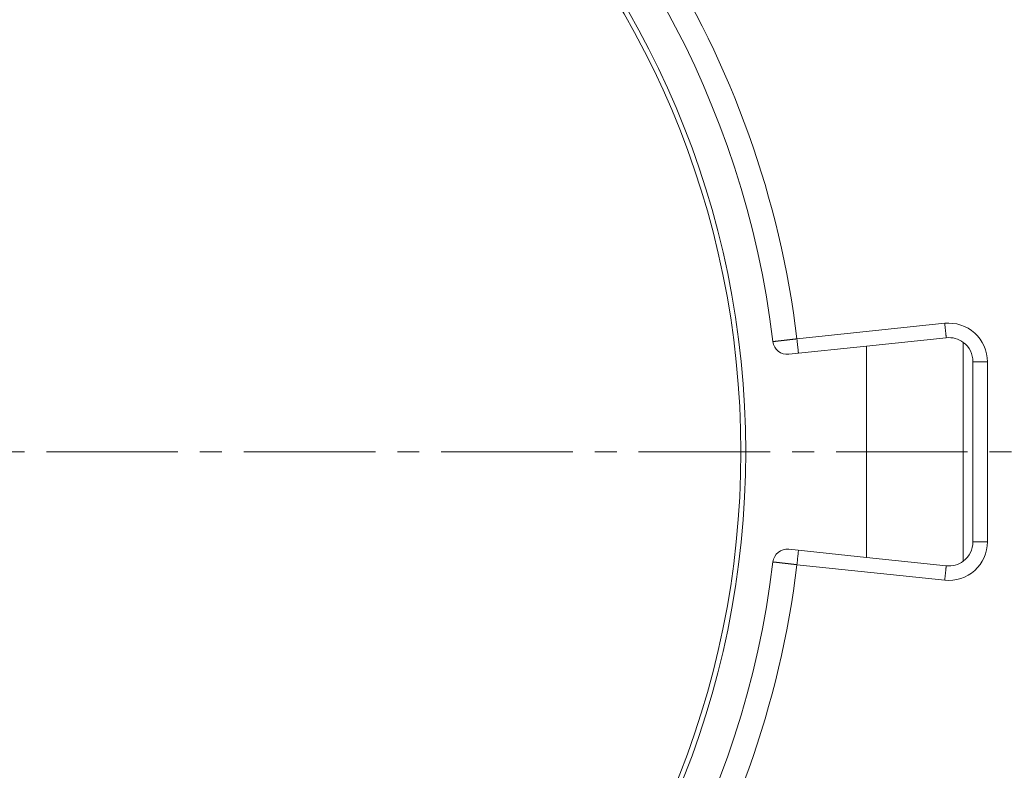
# Model space of a CAD drawing. Header units: millimetres. Extents: x 19214 to 26510, y -7957 to -532.
# Tile 56 of 150: x 25007 to 25211, y -7478 to -7323. Entities that reach past the tile are written whole.
import ezdxf

# ---------------------------------------------------------------- set-up
doc = ezdxf.new("R2010")
doc.units = ezdxf.units.MM
doc.header["$LTSCALE"] = 0.3175
doc.linetypes.add('CENTER2', pattern=[28.575, 19.05, -3.175, 3.175, -3.175])
for name, color, linetype, lineweight in [('1轮廓实线层', 7, 'Continuous', 18), ('3中心线层', 1, 'CENTER2', 13), ('7标注层', 4, 'Continuous', 13)]:
    doc.layers.add(name, color=color, linetype=linetype, lineweight=lineweight)
doc.styles.add('PC_TEXTSTYLE', font='ISOCP.SHX', dxfattribs={"width": 0.707, "bigfont": 'GBCBIG.SHX'})
doc.dimstyles.new('GB_LINEAR', dxfattribs={"dimtxt": 3.5, "dimasz": 3.5, "dimexe": 1, "dimexo": 0, "dimgap": 1.5, "dimtad": 1, "dimdsep": 46, "dimtxsty": 'PC_TEXTSTYLE', "dimcen": 0, "dimclrd": 256, "dimclrt": 3, "dimadec": 0, "dimazin": 2, "dimtp": 0.1, "dimtm": 0.1, "dimtfac": 0.71, "dimtdec": 3, "dimtmove": 0, "dimatfit": 3, "dimfxl": 1, "dimtfill": 1, "dimarcsym": 0})

# ---------------------------------------------------------------- blocks, each defined once
blk = doc.blocks.new('*D60')
at = {"layer": '7标注层', "color": 0, "lineweight": -2, "transparency": 16777216}
for p, q in [((24832.45, -7265), (25355.46, -7265)), ((25325.83, -7412.5), (25355.46, -7412.5))]:
    blk.add_line(p, q, dxfattribs=at)
at = {"layer": '7标注层', "lineweight": -2, "transparency": 16777216}
blk.add_line((25350.96, -7396.75), (25350.96, -7280.75), dxfattribs=at)
at = {"layer": '7标注层', "transparency": 16777216}
for points in [[(25353.58, -7280.75), (25348.33, -7280.75), (25350.96, -7265)], [(25348.33, -7396.75), (25353.58, -7396.75), (25350.96, -7412.5)]]:
    blk.add_solid(points, dxfattribs=at)
at = {"layer": 'Defpoints', "color": 0, "transparency": 16777216}
for p in [(24832.45, -7265), (25350.96, -7265), (25325.83, -7412.5)]:
    blk.add_point(p, dxfattribs=at)
at = {"layer": '7标注层', "color": 3, "transparency": 16777216, "insert": (25336.33, -7338.75), "char_height": 15.75, "attachment_point": 5, "rotation": 90, "style": 'PC_TEXTSTYLE', "bg_fill": 3, "box_fill_scale": 1.1, "bg_fill_color": 257, "bg_fill_transparency": 0}
blk.add_mtext('147.5', dxfattribs=at)
blk = doc.blocks.new('*D61')
at = {"layer": '7标注层', "color": 0, "lineweight": -2, "transparency": 16777216}
for p, q in [((25325.83, -7412.5), (25355.46, -7412.5)), ((25137.45, -7560), (25355.46, -7560))]:
    blk.add_line(p, q, dxfattribs=at)
at = {"layer": '7标注层', "lineweight": -2, "transparency": 16777216}
blk.add_line((25350.96, -7428.25), (25350.96, -7544.25), dxfattribs=at)
at = {"layer": '7标注层', "transparency": 16777216}
for points in [[(25353.58, -7428.25), (25348.33, -7428.25), (25350.96, -7412.5)], [(25348.33, -7544.25), (25353.58, -7544.25), (25350.96, -7560)]]:
    blk.add_solid(points, dxfattribs=at)
at = {"layer": 'Defpoints', "color": 0, "transparency": 16777216}
for p in [(25325.83, -7412.5), (25137.45, -7560), (25350.96, -7560)]:
    blk.add_point(p, dxfattribs=at)
at = {"layer": '7标注层', "color": 3, "transparency": 16777216, "insert": (25336.33, -7486.25), "char_height": 15.75, "attachment_point": 5, "rotation": 90, "style": 'PC_TEXTSTYLE', "bg_fill": 3, "box_fill_scale": 1.1, "bg_fill_color": 257, "bg_fill_transparency": 0}
blk.add_mtext('147.5', dxfattribs=at)

msp = doc.modelspace()

# ---------------------------------------------------------------- linework, layer by layer
at = {"layer": '1轮廓实线层'}
for p, q in [((25168.047, -7389.137), (25198.616, -7385.924)), ((25198.929, -7388.907), (25182.452, -7390.639)), ((25182.452, -7390.639), (25166.371, -7392.329)), ((25182.452, -7390.639), (25182.452, -7434.363)), ((25202.452, -7435.122), (25202.452, -7389.88)), ((25204.452, -7431.122), (25204.452, -7393.88)), ((25207.452, -7393.88), (25207.452, -7431.122)), ((25166.371, -7432.673), (25182.452, -7434.363)), ((25198.616, -7439.078), (25168.047, -7435.865)), ((25182.452, -7434.363), (25198.929, -7436.095))]:
    msp.add_line(p, q, dxfattribs=at)
for radius in [183, 182]:
    msp.add_circle((24974.452, -7412.501), radius, dxfattribs=at)
for centre, radius, start, end in [((24974.452, -7412.501), 190, 6.89064, 353.10936), ((24974.452, -7412.501), 195, 6.88151, 32.43958), ((25199.452, -7393.88), 8, 0, 96), ((25199.452, -7393.88), 5, 53.1301, 96), ((25166.058, -7389.346), 3, 186.89064, 276), ((25199.452, -7393.88), 5, 0, 53.1301), ((25199.452, -7431.122), 8, 264, 0), ((25199.452, -7431.122), 5, 306.8699, 0), ((25166.058, -7435.656), 3, 84, 173.10936), ((24974.452, -7412.501), 195, 327.56037, 353.11849), ((25199.452, -7431.122), 5, 264, 306.8699)]:
    msp.add_arc(centre, radius, start, end, dxfattribs=at)
for points, weights, degree in [([(25198.616, -7385.924), (25198.799, -7387.671), (25198.929, -7388.906), (25198.929, -7388.907)], [1, 0.804819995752, 0.804737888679, 0.999753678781], 3), ([(25168.047, -7389.137), (25168.256, -7391.125), (25168.361, -7392.119), (25168.361, -7392.12)], [0.5, 0.5, 0.666467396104, 0.999402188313], 3), ([(25207.452, -7393.88), (25205.695, -7393.88), (25204.453, -7393.88), (25204.452, -7393.88)], [1, 0.804819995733, 0.804737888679, 0.999753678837], 3), ([(25207.452, -7431.122), (25205.695, -7431.122), (25204.453, -7431.122), (25204.452, -7431.122)], [1, 0.804819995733, 0.804737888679, 0.999753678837], 3), ([(25168.047, -7435.865), (25168.361, -7432.883), (25168.361, -7432.882)], [1, 0.707228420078, 0.999756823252], 2), ([(25198.616, -7439.078), (25198.799, -7437.331), (25198.929, -7436.096), (25198.929, -7436.095)], [1, 0.804819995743, 0.804737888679, 0.999753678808], 3)]:
    msp.add_rational_spline(points, weights, degree=degree, dxfattribs=at)
for points, knots in [([(25163.08, -7389.706), (25163.08, -7389.706), (25163.08, -7389.706), (25163.08, -7389.706), (25163.081, -7389.706), (25163.081, -7389.706), (25163.082, -7389.705), (25163.084, -7389.705), (25163.085, -7389.705), (25163.087, -7389.705), (25163.089, -7389.705), (25163.092, -7389.704), (25163.094, -7389.704), (25163.097, -7389.704), (25163.101, -7389.704), (25163.104, -7389.703), (25163.108, -7389.703), (25163.112, -7389.702), (25163.117, -7389.702), (25163.121, -7389.701), (25163.126, -7389.701), (25163.132, -7389.7), (25163.138, -7389.699), (25163.144, -7389.699), (25163.15, -7389.698), (25163.157, -7389.697), (25163.164, -7389.696), (25163.172, -7389.696), (25163.18, -7389.695), (25163.188, -7389.694), (25163.197, -7389.693), (25163.206, -7389.692), (25163.215, -7389.691), (25163.225, -7389.69), (25163.235, -7389.689), (25163.246, -7389.687), (25163.257, -7389.686), (25163.269, -7389.685), (25163.281, -7389.683), (25163.293, -7389.682), (25163.306, -7389.681), (25163.32, -7389.679), (25163.333, -7389.678), (25163.348, -7389.676), (25163.363, -7389.674), (25163.378, -7389.673), (25163.394, -7389.671), (25163.41, -7389.669), (25163.427, -7389.667), (25163.444, -7389.665), (25163.462, -7389.663), (25163.48, -7389.661), (25163.499, -7389.659), (25163.518, -7389.657), (25163.538, -7389.654), (25163.559, -7389.652), (25163.58, -7389.65), (25163.601, -7389.647), (25163.624, -7389.645), (25163.646, -7389.642), (25163.67, -7389.639), (25163.694, -7389.637), (25163.718, -7389.634), (25163.743, -7389.631), (25163.769, -7389.628), (25163.795, -7389.625), (25163.822, -7389.622), (25163.85, -7389.619), (25163.878, -7389.616), (25163.907, -7389.612), (25163.937, -7389.609), (25163.967, -7389.606), (25163.997, -7389.602), (25164.029, -7389.599), (25164.061, -7389.595), (25164.094, -7389.591), (25164.127, -7389.587), (25164.161, -7389.583), (25164.196, -7389.579), (25164.231, -7389.575), (25164.268, -7389.571), (25164.304, -7389.567), (25164.342, -7389.563), (25164.38, -7389.558), (25164.419, -7389.554), (25164.458, -7389.549), (25164.498, -7389.545), (25164.539, -7389.54), (25164.581, -7389.535), (25164.623, -7389.53), (25164.666, -7389.526), (25164.71, -7389.521), (25164.754, -7389.515), (25164.799, -7389.51), (25164.845, -7389.505), (25164.891, -7389.5), (25164.938, -7389.494), (25164.986, -7389.489), (25165.034, -7389.483), (25165.083, -7389.478), (25165.133, -7389.472), (25165.183, -7389.466), (25165.234, -7389.46), (25165.286, -7389.454), (25165.338, -7389.448), (25165.391, -7389.442), (25165.445, -7389.436), (25165.499, -7389.43), (25165.554, -7389.423), (25165.609, -7389.417), (25165.665, -7389.411), (25165.722, -7389.404), (25165.779, -7389.397), (25165.837, -7389.391), (25165.895, -7389.384), (25165.954, -7389.377), (25166.014, -7389.37), (25166.074, -7389.364), (25166.134, -7389.357), (25166.195, -7389.35), (25166.257, -7389.342), (25166.319, -7389.335), (25166.381, -7389.328), (25166.444, -7389.321), (25166.507, -7389.314), (25166.571, -7389.306), (25166.635, -7389.299), (25166.7, -7389.291), (25166.765, -7389.284), (25166.83, -7389.276), (25166.896, -7389.269), (25166.962, -7389.261), (25167.028, -7389.254), (25167.095, -7389.246), (25167.161, -7389.238), (25167.228, -7389.231), (25167.296, -7389.223), (25167.363, -7389.215), (25167.431, -7389.207), (25167.499, -7389.2), (25167.567, -7389.192), (25167.636, -7389.184), (25167.704, -7389.176), (25167.772, -7389.168), (25167.841, -7389.16), (25167.91, -7389.153), (25167.978, -7389.145), (25168.024, -7389.139), (25168.047, -7389.137)], [0, 0, 0, 0, 0.0039989, 0.0080256, 0.0120804, 0.0161636, 0.0202754, 0.0244161, 0.0285861, 0.0327854, 0.0370146, 0.0412737, 0.0455632, 0.0498833, 0.0542343, 0.0586165, 0.0630302, 0.0674756, 0.0719532, 0.0764631, 0.0810058, 0.0855815, 0.0901905, 0.0948332, 0.0995098, 0.1042207, 0.1089663, 0.1137467, 0.1185625, 0.1234138, 0.1283011, 0.1332246, 0.1381848, 0.1431818, 0.1482162, 0.1532881, 0.1583981, 0.1635463, 0.1687332, 0.173959, 0.1792242, 0.1845291, 0.189874, 0.1952593, 0.2006853, 0.2061524, 0.2116609, 0.2172111, 0.2228034, 0.2284382, 0.2341158, 0.2398364, 0.2456005, 0.2514085, 0.2572605, 0.2631569, 0.2690982, 0.2750845, 0.2811162, 0.2871936, 0.293317, 0.2994867, 0.305703, 0.3119662, 0.3182766, 0.3246344, 0.3310399, 0.3374934, 0.343995, 0.3505451, 0.3571438, 0.3637915, 0.3704882, 0.3772341, 0.3840296, 0.3908746, 0.3977695, 0.4047142, 0.411709, 0.4187539, 0.4258491, 0.4329946, 0.4401905, 0.4474368, 0.4547336, 0.4620809, 0.4694786, 0.4769267, 0.4844252, 0.491974, 0.499573, 0.5072221, 0.5149211, 0.5226699, 0.5304684, 0.5383162, 0.5462131, 0.5541589, 0.5621534, 0.5701961, 0.5782868, 0.5864251, 0.5946105, 0.6028428, 0.6111213, 0.6194457, 0.6278154, 0.63623, 0.6446888, 0.6531912, 0.6617367, 0.6703245, 0.6789541, 0.6876246, 0.6963354, 0.7050857, 0.7138747, 0.7227016, 0.7315655, 0.7404655, 0.7494008, 0.7583704, 0.7673734, 0.7764087, 0.7854753, 0.7945723, 0.8036985, 0.8128528, 0.8220342, 0.8312415, 0.8404736, 0.8497293, 0.8590073, 0.8683065, 0.8776256, 0.8869635, 0.8963187, 0.9056901, 0.9150763, 0.924476, 0.933888, 0.9433108, 0.9527431, 0.9621836, 0.9716309, 0.9810837, 0.9905405, 1, 1, 1, 1]), ([(25168.047, -7435.865), (25168.034, -7435.864), (25168.008, -7435.861), (25167.968, -7435.856), (25167.929, -7435.852), (25167.889, -7435.847), (25167.85, -7435.843), (25167.81, -7435.838), (25167.771, -7435.834), (25167.731, -7435.829), (25167.692, -7435.825), (25167.653, -7435.82), (25167.613, -7435.816), (25167.574, -7435.811), (25167.535, -7435.807), (25167.496, -7435.802), (25167.457, -7435.798), (25167.418, -7435.793), (25167.379, -7435.789), (25167.34, -7435.784), (25167.301, -7435.78), (25167.262, -7435.775), (25167.224, -7435.771), (25167.185, -7435.766), (25167.147, -7435.762), (25167.108, -7435.758), (25167.07, -7435.753), (25167.032, -7435.749), (25166.993, -7435.744), (25166.955, -7435.74), (25166.917, -7435.736), (25166.88, -7435.731), (25166.842, -7435.727), (25166.804, -7435.723), (25166.767, -7435.718), (25166.729, -7435.714), (25166.692, -7435.71), (25166.655, -7435.705), (25166.618, -7435.701), (25166.581, -7435.697), (25166.544, -7435.693), (25166.508, -7435.688), (25166.471, -7435.684), (25166.435, -7435.68), (25166.399, -7435.676), (25166.363, -7435.672), (25166.327, -7435.668), (25166.291, -7435.664), (25166.256, -7435.659), (25166.22, -7435.655), (25166.185, -7435.651), (25166.15, -7435.647), (25166.115, -7435.643), (25166.08, -7435.639), (25166.046, -7435.635), (25166.011, -7435.631), (25165.977, -7435.627), (25165.943, -7435.623), (25165.909, -7435.62), (25165.876, -7435.616), (25165.842, -7435.612), (25165.809, -7435.608), (25165.776, -7435.604), (25165.743, -7435.6), (25165.71, -7435.597), (25165.677, -7435.593), (25165.645, -7435.589), (25165.613, -7435.585), (25165.581, -7435.582), (25165.549, -7435.578), (25165.518, -7435.574), (25165.486, -7435.571), (25165.455, -7435.567), (25165.424, -7435.564), (25165.393, -7435.56), (25165.363, -7435.557), (25165.333, -7435.553), (25165.302, -7435.55), (25165.272, -7435.546), (25165.243, -7435.543), (25165.213, -7435.539), (25165.184, -7435.536), (25165.155, -7435.533), (25165.126, -7435.529), (25165.098, -7435.526), (25165.069, -7435.523), (25165.041, -7435.52), (25165.013, -7435.516), (25164.985, -7435.513), (25164.958, -7435.51), (25164.931, -7435.507), (25164.904, -7435.504), (25164.877, -7435.501), (25164.85, -7435.498), (25164.824, -7435.495), (25164.798, -7435.492), (25164.772, -7435.489), (25164.746, -7435.486), (25164.72, -7435.483), (25164.695, -7435.48), (25164.67, -7435.477), (25164.645, -7435.474), (25164.621, -7435.471), (25164.596, -7435.468), (25164.572, -7435.466), (25164.548, -7435.463), (25164.525, -7435.46), (25164.501, -7435.458), (25164.478, -7435.455), (25164.455, -7435.452), (25164.432, -7435.45), (25164.41, -7435.447), (25164.387, -7435.445), (25164.365, -7435.442), (25164.344, -7435.439), (25164.322, -7435.437), (25164.3, -7435.435), (25164.279, -7435.432), (25164.258, -7435.43), (25164.238, -7435.427), (25164.217, -7435.425), (25164.197, -7435.423), (25164.177, -7435.42), (25164.157, -7435.418), (25164.137, -7435.416), (25164.118, -7435.414), (25164.099, -7435.411), (25164.08, -7435.409), (25164.061, -7435.407), (25164.042, -7435.405), (25164.024, -7435.403), (25164.006, -7435.401), (25163.988, -7435.399), (25163.971, -7435.397), (25163.953, -7435.395), (25163.936, -7435.393), (25163.919, -7435.391), (25163.902, -7435.389), (25163.885, -7435.387), (25163.869, -7435.385), (25163.853, -7435.383), (25163.837, -7435.382), (25163.821, -7435.38), (25163.806, -7435.378), (25163.79, -7435.376), (25163.775, -7435.375), (25163.76, -7435.373), (25163.745, -7435.371), (25163.731, -7435.369), (25163.716, -7435.368), (25163.702, -7435.366), (25163.688, -7435.365), (25163.675, -7435.363), (25163.661, -7435.362), (25163.648, -7435.36), (25163.634, -7435.359), (25163.621, -7435.357), (25163.609, -7435.356), (25163.596, -7435.354), (25163.584, -7435.353), (25163.571, -7435.351), (25163.559, -7435.35), (25163.548, -7435.349), (25163.536, -7435.347), (25163.524, -7435.346), (25163.513, -7435.345), (25163.502, -7435.343), (25163.491, -7435.342), (25163.48, -7435.341), (25163.47, -7435.34), (25163.459, -7435.339), (25163.449, -7435.338), (25163.439, -7435.336), (25163.429, -7435.335), (25163.419, -7435.334), (25163.41, -7435.333), (25163.4, -7435.332), (25163.391, -7435.331), (25163.382, -7435.33), (25163.373, -7435.329), (25163.364, -7435.328), (25163.356, -7435.327), (25163.347, -7435.326), (25163.339, -7435.325), (25163.331, -7435.324), (25163.323, -7435.323), (25163.315, -7435.322), (25163.307, -7435.322), (25163.3, -7435.321), (25163.293, -7435.32), (25163.285, -7435.319), (25163.278, -7435.318), (25163.271, -7435.318), (25163.265, -7435.317), (25163.258, -7435.316), (25163.252, -7435.315), (25163.245, -7435.315), (25163.239, -7435.314), (25163.233, -7435.313), (25163.227, -7435.313), (25163.221, -7435.312), (25163.216, -7435.311), (25163.21, -7435.311), (25163.205, -7435.31), (25163.2, -7435.309), (25163.194, -7435.309), (25163.189, -7435.308), (25163.185, -7435.308), (25163.18, -7435.307), (25163.175, -7435.307), (25163.171, -7435.306), (25163.166, -7435.306), (25163.162, -7435.305), (25163.158, -7435.305), (25163.154, -7435.304), (25163.15, -7435.304), (25163.146, -7435.304), (25163.143, -7435.303), (25163.139, -7435.303), (25163.136, -7435.302), (25163.133, -7435.302), (25163.129, -7435.302), (25163.126, -7435.301), (25163.123, -7435.301), (25163.121, -7435.301), (25163.118, -7435.3), (25163.115, -7435.3), (25163.113, -7435.3), (25163.11, -7435.3), (25163.108, -7435.299), (25163.106, -7435.299), (25163.103, -7435.299), (25163.101, -7435.299), (25163.099, -7435.298), (25163.098, -7435.298), (25163.096, -7435.298), (25163.094, -7435.298), (25163.093, -7435.298), (25163.091, -7435.297), (25163.09, -7435.297), (25163.089, -7435.297), (25163.087, -7435.297), (25163.086, -7435.297), (25163.085, -7435.297), (25163.084, -7435.297), (25163.083, -7435.297), (25163.083, -7435.297), (25163.082, -7435.296), (25163.081, -7435.296), (25163.081, -7435.296), (25163.08, -7435.296), (25163.08, -7435.296), (25163.08, -7435.296), (25163.08, -7435.296), (25163.08, -7435.296), (25163.08, -7435.296), (25163.08, -7435.296)], [0, 0, 0, 0, 0.0054397, 0.0108787, 0.0163168, 0.0217536, 0.0271889, 0.0326225, 0.0380541, 0.0434834, 0.0489103, 0.0543343, 0.0597553, 0.065173, 0.0705872, 0.0759975, 0.0814038, 0.0868058, 0.0922033, 0.0975959, 0.1029835, 0.1083658, 0.1137425, 0.1191135, 0.1244784, 0.1298371, 0.1351893, 0.1405347, 0.1458731, 0.1512044, 0.1565282, 0.1618443, 0.1671525, 0.1724527, 0.1777445, 0.1830277, 0.1883022, 0.1935677, 0.198824, 0.2040708, 0.2093081, 0.2145356, 0.219753, 0.2249603, 0.2301571, 0.2353433, 0.2405188, 0.2456832, 0.2508365, 0.2559785, 0.2611089, 0.2662276, 0.2713345, 0.2764293, 0.2815119, 0.2865821, 0.2916398, 0.2966848, 0.301717, 0.3067362, 0.3117422, 0.316735, 0.3217143, 0.3266801, 0.3316322, 0.3365704, 0.3414946, 0.3464048, 0.3513008, 0.3561824, 0.3610496, 0.3659023, 0.3707402, 0.3755634, 0.3803717, 0.3851651, 0.3899433, 0.3947064, 0.3994542, 0.4041867, 0.4089037, 0.4136053, 0.4182912, 0.4229614, 0.4276159, 0.4322546, 0.4368774, 0.4414843, 0.4460751, 0.4506499, 0.4552086, 0.4597511, 0.4642774, 0.4687874, 0.473281, 0.4777584, 0.4822193, 0.4866638, 0.4910918, 0.4955034, 0.4998984, 0.5042768, 0.5086387, 0.512984, 0.5173127, 0.5216247, 0.5259201, 0.5301989, 0.534461, 0.5387064, 0.5429351, 0.5471472, 0.5513425, 0.5555212, 0.5596832, 0.5638286, 0.5679573, 0.5720693, 0.5761647, 0.5802434, 0.5843056, 0.5883511, 0.5923801, 0.5963925, 0.6003884, 0.6043678, 0.6083307, 0.6122771, 0.6162071, 0.6201207, 0.6240179, 0.6278988, 0.6317633, 0.6356116, 0.6394437, 0.6432596, 0.6470593, 0.650843, 0.6546105, 0.658362, 0.6620976, 0.6658172, 0.6695209, 0.6732088, 0.6768808, 0.6805371, 0.6841777, 0.6878027, 0.6914121, 0.6950059, 0.6985843, 0.7021472, 0.7056947, 0.7092269, 0.7127438, 0.7162455, 0.7197321, 0.7232035, 0.7266599, 0.7301014, 0.7335279, 0.7369396, 0.7403364, 0.7437186, 0.747086, 0.7504389, 0.7537771, 0.7571009, 0.7604103, 0.7637053, 0.766986, 0.7702525, 0.7735048, 0.776743, 0.7799671, 0.7831773, 0.7863736, 0.789556, 0.7927246, 0.7958795, 0.7990208, 0.8021485, 0.8052626, 0.8083633, 0.8114506, 0.8145246, 0.8175853, 0.8206329, 0.8236673, 0.8266887, 0.829697, 0.8326924, 0.835675, 0.8386448, 0.8416018, 0.8445462, 0.847478, 0.8503972, 0.8533039, 0.8561983, 0.8590803, 0.86195, 0.8648076, 0.8676529, 0.8704862, 0.8733075, 0.8761168, 0.8789142, 0.8816998, 0.8844736, 0.8872357, 0.8899862, 0.8927251, 0.8954525, 0.8981684, 0.9008729, 0.9035661, 0.906248, 0.9089187, 0.9115783, 0.9142267, 0.9168642, 0.9194906, 0.9221062, 0.9247109, 0.9273048, 0.929888, 0.9324605, 0.9350224, 0.9375737, 0.9401145, 0.9426449, 0.9451649, 0.9476746, 0.9501739, 0.9526631, 0.9551421, 0.957611, 0.9600698, 0.9625187, 0.9649576, 0.9673866, 0.9698058, 0.9722151, 0.9746148, 0.9770048, 0.9793851, 0.9817559, 0.9841172, 0.986469, 0.9888114, 0.9911444, 0.9934681, 0.9957825, 0.9980877, 1, 1, 1, 1])]:
    msp.add_open_spline(points, degree=3, knots=knots, dxfattribs=at)
at = {"layer": '3中心线层', "ltscale": 4.5}
msp.add_line((25325.833, -7412.501), (24745.921, -7412.501), dxfattribs=at)

# ---------------------------------------------------------------- next in the draw order: dimensions: what is measured, and where the dimension line sits
at = {"layer": '7标注层'}
dim = msp.add_linear_dim(base=(25350.957, -7265.001), p1=(25325.833, -7412.501), p2=(24832.452, -7265.001), angle=90, dimstyle='GB_LINEAR', override={"dimscale": 4.5, "dimgap": 1.5, "dimtad": 1, "dimjust": 0, "dimdec": 2, "dimlfac": 1, "dimse1": 0, "dimse2": 0, "dimsd1": 0, "dimsd2": 0, "dimclrd": 256, "dimclre": 0, "dimtofl": 1}, dxfattribs=at)
dim.commit()
dim.dimension.update_dxf_attribs({"geometry": '*D60', "text_midpoint": (25336.332, -7338.751)})

# ---------------------------------------------------------------- next in the draw order: dimensions: what is measured, and where the dimension line sits
dim = msp.add_linear_dim(base=(25350.957, -7560.001), p1=(25325.833, -7412.501), p2=(25137.452, -7560.001), angle=90, dimstyle='GB_LINEAR', override={"dimscale": 4.5, "dimgap": 1.5, "dimtad": 1, "dimjust": 0, "dimdec": 2, "dimlfac": 1, "dimse1": 0, "dimse2": 0, "dimsd1": 0, "dimsd2": 0, "dimtofl": 1}, dxfattribs=at)
dim.commit()
dim.dimension.update_dxf_attribs({"geometry": '*D61', "text_midpoint": (25336.332, -7486.251)})

doc.saveas('drawing.dxf')
